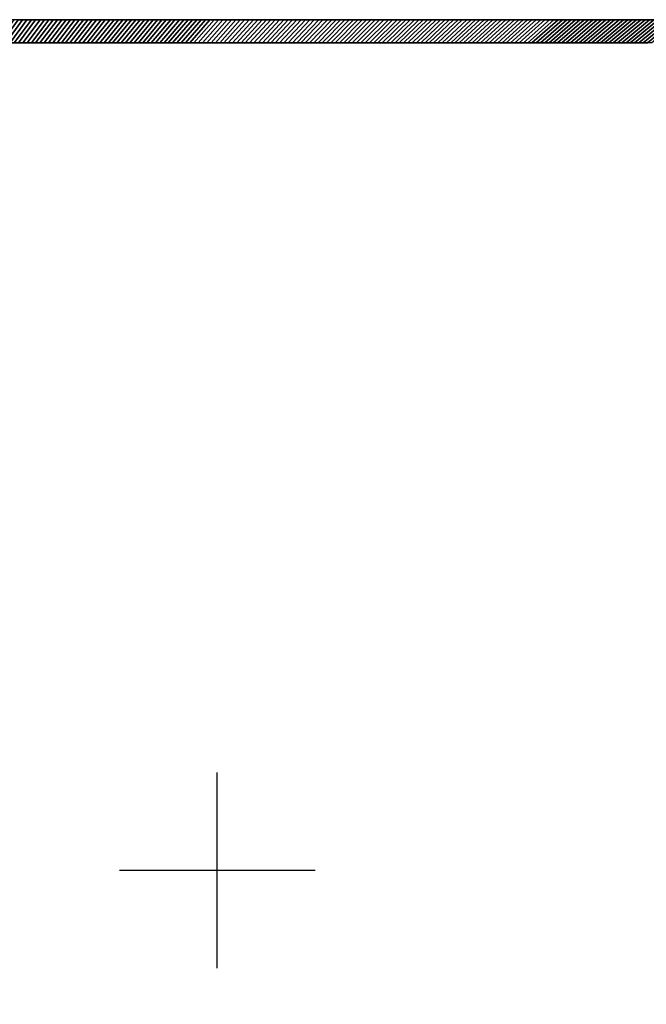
# Model space of a CAD drawing. Extents: x -14.9 to 10.5, y -11.3 to 8.7.
# Tile 12 of 14: x -2 to 4.4, y -1.4 to 8.7. Entities that reach past the tile are written whole.
import ezdxf

# ---------------------------------------------------------------- set-up
doc = ezdxf.new("R2010")
doc.units = 0
doc.header["$MEASUREMENT"] = 0
doc.layers.get('0').update_dxf_attribs({"linetype": 'CONTINUOUS'})

msp = doc.modelspace()

# ---------------------------------------------------------------- linework, layer by layer
for p, q in [((0, -1), (0, 1)), ((-1, 0), (1, 0)), ((0, 0, -1), (0, 0, 1))]:
    msp.add_line(p, q)
at = {"elevation": -14.226}
msp.add_lwpolyline([(10.541, 5.059, 0.164351), (10.541, 5.134), (9.48, 8.613, 0.32213), (9.368, 8.693), (8.779, 8.693), (-14.696, 8.693, 0.376322), (-14.902, 8.459), (-14.902, -11.071), (-14.902, -11.072, 0.376322), (-14.696, -11.307), (8.779, -11.307), (9.368, -11.307, 0.318681), (9.48, -11.224), (10.541, -7.747, 0.154887), (10.542, -7.675, -0.15531)], format="xyb", close=True, dxfattribs=at)

# ---------------------------------------------------------------- meshes
mesh = msp.add_polymesh((2, 9))
for k, corner in enumerate([(-1.722, 8.693, 13.354), (-1.767, 8.693, 13.354), (-1.811, 8.693, 13.354), (-1.856, 8.693, 13.354), (-1.9, 8.693, 13.354), (-1.945, 8.693, 13.354), (-1.989, 8.693, 13.354), (-2.034, 8.693, 13.354), (-2.078, 8.693, 13.354), (-1.899, 8.457, 13.59), (-1.943, 8.457, 13.59), (-1.987, 8.457, 13.59), (-2.031, 8.457, 13.59), (-2.074, 8.457, 13.59), (-2.118, 8.457, 13.59), (-2.162, 8.457, 13.59), (-2.205, 8.457, 13.59), (-2.249, 8.457, 13.59)]):
    mesh.set_mesh_vertex(divmod(k, 9), corner)
mesh = msp.add_polymesh((2, 9))
for k, corner in enumerate([(-2.034, 8.693, -14.226), (-1.989, 8.693, -14.226), (-1.945, 8.693, -14.226), (-1.9, 8.693, -14.226), (-1.856, 8.693, -14.226), (-1.811, 8.693, -14.226), (-1.767, 8.693, -14.226), (-1.722, 8.693, -14.226), (-1.678, 8.693, -14.226), (-2.205, 8.457, -14.462), (-2.162, 8.457, -14.462), (-2.118, 8.457, -14.462), (-2.074, 8.457, -14.462), (-2.031, 8.457, -14.462), (-1.987, 8.457, -14.462), (-1.943, 8.457, -14.462), (-1.899, 8.457, -14.462), (-1.856, 8.457, -14.462)]):
    mesh.set_mesh_vertex(divmod(k, 9), corner)
mesh = msp.add_polymesh((2, 9))
for k, corner in enumerate([(-1.366, 8.693, 13.354), (-1.411, 8.693, 13.354), (-1.455, 8.693, 13.354), (-1.5, 8.693, 13.354), (-1.544, 8.693, 13.354), (-1.589, 8.693, 13.354), (-1.633, 8.693, 13.354), (-1.678, 8.693, 13.354), (-1.722, 8.693, 13.354), (-1.55, 8.457, 13.59), (-1.593, 8.457, 13.59), (-1.637, 8.457, 13.59), (-1.681, 8.457, 13.59), (-1.724, 8.457, 13.59), (-1.768, 8.457, 13.59), (-1.812, 8.457, 13.59), (-1.856, 8.457, 13.59), (-1.899, 8.457, 13.59)]):
    mesh.set_mesh_vertex(divmod(k, 9), corner)
mesh = msp.add_polymesh((2, 9))
for k, corner in enumerate([(-1.678, 8.693, -14.226), (-1.633, 8.693, -14.226), (-1.589, 8.693, -14.226), (-1.544, 8.693, -14.226), (-1.5, 8.693, -14.226), (-1.455, 8.693, -14.226), (-1.411, 8.693, -14.226), (-1.366, 8.693, -14.226), (-1.322, 8.693, -14.226), (-1.856, 8.457, -14.462), (-1.812, 8.457, -14.462), (-1.768, 8.457, -14.462), (-1.724, 8.457, -14.462), (-1.681, 8.457, -14.462), (-1.637, 8.457, -14.462), (-1.593, 8.457, -14.462), (-1.55, 8.457, -14.462), (-1.506, 8.457, -14.462)]):
    mesh.set_mesh_vertex(divmod(k, 9), corner)
mesh = msp.add_polymesh((2, 9))
for k, corner in enumerate([(-1.01, 8.693, 13.354), (-1.055, 8.693, 13.354), (-1.099, 8.693, 13.354), (-1.144, 8.693, 13.354), (-1.188, 8.693, 13.354), (-1.233, 8.693, 13.354), (-1.277, 8.693, 13.354), (-1.322, 8.693, 13.354), (-1.366, 8.693, 13.354), (-1.2, 8.457, 13.59), (-1.243, 8.457, 13.59), (-1.287, 8.457, 13.59), (-1.331, 8.457, 13.59), (-1.375, 8.457, 13.59), (-1.418, 8.457, 13.59), (-1.462, 8.457, 13.59), (-1.506, 8.457, 13.59), (-1.55, 8.457, 13.59)]):
    mesh.set_mesh_vertex(divmod(k, 9), corner)
mesh = msp.add_polymesh((2, 9))
for k, corner in enumerate([(-1.322, 8.693, -14.226), (-1.277, 8.693, -14.226), (-1.233, 8.693, -14.226), (-1.188, 8.693, -14.226), (-1.144, 8.693, -14.226), (-1.099, 8.693, -14.226), (-1.055, 8.693, -14.226), (-1.01, 8.693, -14.226), (-0.966, 8.693, -14.226), (-1.506, 8.457, -14.462), (-1.462, 8.457, -14.462), (-1.418, 8.457, -14.462), (-1.375, 8.457, -14.462), (-1.331, 8.457, -14.462), (-1.287, 8.457, -14.462), (-1.243, 8.457, -14.462), (-1.2, 8.457, -14.462), (-1.156, 8.457, -14.462)]):
    mesh.set_mesh_vertex(divmod(k, 9), corner)
mesh = msp.add_polymesh((2, 9))
for k, corner in enumerate([(-0.654, 8.693, 13.354), (-0.699, 8.693, 13.354), (-0.743, 8.693, 13.354), (-0.788, 8.693, 13.354), (-0.832, 8.693, 13.354), (-0.877, 8.693, 13.354), (-0.921, 8.693, 13.354), (-0.966, 8.693, 13.354), (-1.01, 8.693, 13.354), (-0.85, 8.457, 13.59), (-0.894, 8.457, 13.59), (-0.937, 8.457, 13.59), (-0.981, 8.457, 13.59), (-1.025, 8.457, 13.59), (-1.069, 8.457, 13.59), (-1.112, 8.457, 13.59), (-1.156, 8.457, 13.59), (-1.2, 8.457, 13.59)]):
    mesh.set_mesh_vertex(divmod(k, 9), corner)
mesh = msp.add_polymesh((2, 9))
for k, corner in enumerate([(-0.966, 8.693, -14.226), (-0.921, 8.693, -14.226), (-0.877, 8.693, -14.226), (-0.832, 8.693, -14.226), (-0.788, 8.693, -14.226), (-0.743, 8.693, -14.226), (-0.699, 8.693, -14.226), (-0.654, 8.693, -14.226), (-0.61, 8.693, -14.226), (-1.156, 8.457, -14.462), (-1.112, 8.457, -14.462), (-1.069, 8.457, -14.462), (-1.025, 8.457, -14.462), (-0.981, 8.457, -14.462), (-0.937, 8.457, -14.462), (-0.894, 8.457, -14.462), (-0.85, 8.457, -14.462), (-0.806, 8.457, -14.462)]):
    mesh.set_mesh_vertex(divmod(k, 9), corner)
mesh = msp.add_polymesh((2, 9))
for k, corner in enumerate([(-0.298, 8.693, 13.354), (-0.343, 8.693, 13.354), (-0.387, 8.693, 13.354), (-0.432, 8.693, 13.354), (-0.476, 8.693, 13.354), (-0.521, 8.693, 13.354), (-0.565, 8.693, 13.354), (-0.61, 8.693, 13.354), (-0.654, 8.693, 13.354), (-0.5, 8.457, 13.59), (-0.544, 8.457, 13.59), (-0.588, 8.457, 13.59), (-0.631, 8.457, 13.59), (-0.675, 8.457, 13.59), (-0.719, 8.457, 13.59), (-0.762, 8.457, 13.59), (-0.806, 8.457, 13.59), (-0.85, 8.457, 13.59)]):
    mesh.set_mesh_vertex(divmod(k, 9), corner)
mesh = msp.add_polymesh((2, 9))
for k, corner in enumerate([(-0.61, 8.693, -14.226), (-0.565, 8.693, -14.226), (-0.521, 8.693, -14.226), (-0.476, 8.693, -14.226), (-0.432, 8.693, -14.226), (-0.387, 8.693, -14.226), (-0.343, 8.693, -14.226), (-0.298, 8.693, -14.226), (-0.254, 8.693, -14.226), (-0.806, 8.457, -14.462), (-0.762, 8.457, -14.462), (-0.719, 8.457, -14.462), (-0.675, 8.457, -14.462), (-0.631, 8.457, -14.462), (-0.588, 8.457, -14.462), (-0.544, 8.457, -14.462), (-0.5, 8.457, -14.462), (-0.456, 8.457, -14.462)]):
    mesh.set_mesh_vertex(divmod(k, 9), corner)
mesh = msp.add_polymesh((2, 9))
for k, corner in enumerate([(0.058, 8.693, 13.354), (0.013, 8.693, 13.354), (-0.031, 8.693, 13.354), (-0.076, 8.693, 13.354), (-0.12, 8.693, 13.354), (-0.165, 8.693, 13.354), (-0.209, 8.693, 13.354), (-0.254, 8.693, 13.354), (-0.298, 8.693, 13.354), (-0.15, 8.457, 13.59), (-0.194, 8.457, 13.59), (-0.238, 8.457, 13.59), (-0.281, 8.457, 13.59), (-0.325, 8.457, 13.59), (-0.369, 8.457, 13.59), (-0.413, 8.457, 13.59), (-0.456, 8.457, 13.59), (-0.5, 8.457, 13.59)]):
    mesh.set_mesh_vertex(divmod(k, 9), corner)
mesh = msp.add_polymesh((2, 9))
for k, corner in enumerate([(-0.254, 8.693, -14.226), (-0.209, 8.693, -14.226), (-0.165, 8.693, -14.226), (-0.12, 8.693, -14.226), (-0.076, 8.693, -14.226), (-0.031, 8.693, -14.226), (0.013, 8.693, -14.226), (0.058, 8.693, -14.226), (0.102, 8.693, -14.226), (-0.456, 8.457, -14.462), (-0.413, 8.457, -14.462), (-0.369, 8.457, -14.462), (-0.325, 8.457, -14.462), (-0.281, 8.457, -14.462), (-0.238, 8.457, -14.462), (-0.194, 8.457, -14.462), (-0.15, 8.457, -14.462), (-0.107, 8.457, -14.462)]):
    mesh.set_mesh_vertex(divmod(k, 9), corner)
mesh = msp.add_polymesh((2, 9))
for k, corner in enumerate([(0.414, 8.693, 13.354), (0.369, 8.693, 13.354), (0.325, 8.693, 13.354), (0.28, 8.693, 13.354), (0.236, 8.693, 13.354), (0.191, 8.693, 13.354), (0.147, 8.693, 13.354), (0.102, 8.693, 13.354), (0.058, 8.693, 13.354), (0.2, 8.457, 13.59), (0.156, 8.457, 13.59), (0.112, 8.457, 13.59), (0.068, 8.457, 13.59), (0.025, 8.457, 13.59), (-0.019, 8.457, 13.59), (-0.063, 8.457, 13.59), (-0.107, 8.457, 13.59), (-0.15, 8.457, 13.59)]):
    mesh.set_mesh_vertex(divmod(k, 9), corner)
mesh = msp.add_polymesh((2, 9))
for k, corner in enumerate([(0.102, 8.693, -14.226), (0.147, 8.693, -14.226), (0.191, 8.693, -14.226), (0.236, 8.693, -14.226), (0.28, 8.693, -14.226), (0.325, 8.693, -14.226), (0.369, 8.693, -14.226), (0.414, 8.693, -14.226), (0.458, 8.693, -14.226), (-0.107, 8.457, -14.462), (-0.063, 8.457, -14.462), (-0.019, 8.457, -14.462), (0.025, 8.457, -14.462), (0.068, 8.457, -14.462), (0.112, 8.457, -14.462), (0.156, 8.457, -14.462), (0.2, 8.457, -14.462), (0.243, 8.457, -14.462)]):
    mesh.set_mesh_vertex(divmod(k, 9), corner)
mesh = msp.add_polymesh((2, 9))
for k, corner in enumerate([(0.77, 8.693, 13.354), (0.725, 8.693, 13.354), (0.681, 8.693, 13.354), (0.636, 8.693, 13.354), (0.592, 8.693, 13.354), (0.547, 8.693, 13.354), (0.503, 8.693, 13.354), (0.458, 8.693, 13.354), (0.414, 8.693, 13.354), (0.549, 8.457, 13.59), (0.506, 8.457, 13.59), (0.462, 8.457, 13.59), (0.418, 8.457, 13.59), (0.374, 8.457, 13.59), (0.331, 8.457, 13.59), (0.287, 8.457, 13.59), (0.243, 8.457, 13.59), (0.2, 8.457, 13.59)]):
    mesh.set_mesh_vertex(divmod(k, 9), corner)
mesh = msp.add_polymesh((2, 9))
for k, corner in enumerate([(0.458, 8.693, -14.226), (0.503, 8.693, -14.226), (0.547, 8.693, -14.226), (0.592, 8.693, -14.226), (0.636, 8.693, -14.226), (0.681, 8.693, -14.226), (0.725, 8.693, -14.226), (0.77, 8.693, -14.226), (0.814, 8.693, -14.226), (0.243, 8.457, -14.462), (0.287, 8.457, -14.462), (0.331, 8.457, -14.462), (0.374, 8.457, -14.462), (0.418, 8.457, -14.462), (0.462, 8.457, -14.462), (0.506, 8.457, -14.462), (0.549, 8.457, -14.462), (0.593, 8.457, -14.462)]):
    mesh.set_mesh_vertex(divmod(k, 9), corner)
mesh = msp.add_polymesh((2, 9))
for k, corner in enumerate([(1.126, 8.693, 13.354), (1.081, 8.693, 13.354), (1.037, 8.693, 13.354), (0.992, 8.693, 13.354), (0.948, 8.693, 13.354), (0.903, 8.693, 13.354), (0.859, 8.693, 13.354), (0.814, 8.693, 13.354), (0.77, 8.693, 13.354), (0.899, 8.457, 13.59), (0.855, 8.457, 13.59), (0.812, 8.457, 13.59), (0.768, 8.457, 13.59), (0.724, 8.457, 13.59), (0.681, 8.457, 13.59), (0.637, 8.457, 13.59), (0.593, 8.457, 13.59), (0.549, 8.457, 13.59)]):
    mesh.set_mesh_vertex(divmod(k, 9), corner)
mesh = msp.add_polymesh((2, 9))
for k, corner in enumerate([(0.814, 8.693, -14.226), (0.859, 8.693, -14.226), (0.903, 8.693, -14.226), (0.948, 8.693, -14.226), (0.992, 8.693, -14.226), (1.037, 8.693, -14.226), (1.081, 8.693, -14.226), (1.126, 8.693, -14.226), (1.17, 8.693, -14.226), (0.593, 8.457, -14.462), (0.637, 8.457, -14.462), (0.681, 8.457, -14.462), (0.724, 8.457, -14.462), (0.768, 8.457, -14.462), (0.812, 8.457, -14.462), (0.855, 8.457, -14.462), (0.899, 8.457, -14.462), (0.943, 8.457, -14.462)]):
    mesh.set_mesh_vertex(divmod(k, 9), corner)
mesh = msp.add_polymesh((2, 9))
for k, corner in enumerate([(1.482, 8.693, 13.354), (1.437, 8.693, 13.354), (1.393, 8.693, 13.354), (1.348, 8.693, 13.354), (1.304, 8.693, 13.354), (1.259, 8.693, 13.354), (1.215, 8.693, 13.354), (1.17, 8.693, 13.354), (1.126, 8.693, 13.354), (1.249, 8.457, 13.59), (1.205, 8.457, 13.59), (1.162, 8.457, 13.59), (1.118, 8.457, 13.59), (1.074, 8.457, 13.59), (1.03, 8.457, 13.59), (0.987, 8.457, 13.59), (0.943, 8.457, 13.59), (0.899, 8.457, 13.59)]):
    mesh.set_mesh_vertex(divmod(k, 9), corner)
mesh = msp.add_polymesh((2, 9))
for k, corner in enumerate([(1.17, 8.693, -14.226), (1.215, 8.693, -14.226), (1.259, 8.693, -14.226), (1.304, 8.693, -14.226), (1.348, 8.693, -14.226), (1.393, 8.693, -14.226), (1.437, 8.693, -14.226), (1.482, 8.693, -14.226), (1.526, 8.693, -14.226), (0.943, 8.457, -14.462), (0.987, 8.457, -14.462), (1.03, 8.457, -14.462), (1.074, 8.457, -14.462), (1.118, 8.457, -14.462), (1.162, 8.457, -14.462), (1.205, 8.457, -14.462), (1.249, 8.457, -14.462), (1.293, 8.457, -14.462)]):
    mesh.set_mesh_vertex(divmod(k, 9), corner)
mesh = msp.add_polymesh((2, 9))
for k, corner in enumerate([(1.838, 8.693, 13.354), (1.793, 8.693, 13.354), (1.749, 8.693, 13.354), (1.704, 8.693, 13.354), (1.66, 8.693, 13.354), (1.615, 8.693, 13.354), (1.571, 8.693, 13.354), (1.526, 8.693, 13.354), (1.482, 8.693, 13.354), (1.599, 8.457, 13.59), (1.555, 8.457, 13.59), (1.511, 8.457, 13.59), (1.468, 8.457, 13.59), (1.424, 8.457, 13.59), (1.38, 8.457, 13.59), (1.336, 8.457, 13.59), (1.293, 8.457, 13.59), (1.249, 8.457, 13.59)]):
    mesh.set_mesh_vertex(divmod(k, 9), corner)
mesh = msp.add_polymesh((2, 9))
for k, corner in enumerate([(1.526, 8.693, -14.226), (1.571, 8.693, -14.226), (1.615, 8.693, -14.226), (1.66, 8.693, -14.226), (1.704, 8.693, -14.226), (1.749, 8.693, -14.226), (1.793, 8.693, -14.226), (1.838, 8.693, -14.226), (1.882, 8.693, -14.226), (1.293, 8.457, -14.462), (1.336, 8.457, -14.462), (1.38, 8.457, -14.462), (1.424, 8.457, -14.462), (1.468, 8.457, -14.462), (1.511, 8.457, -14.462), (1.555, 8.457, -14.462), (1.599, 8.457, -14.462), (1.643, 8.457, -14.462)]):
    mesh.set_mesh_vertex(divmod(k, 9), corner)
mesh = msp.add_polymesh((2, 9))
for k, corner in enumerate([(2.194, 8.693, 13.354), (2.149, 8.693, 13.354), (2.105, 8.693, 13.354), (2.06, 8.693, 13.354), (2.016, 8.693, 13.354), (1.971, 8.693, 13.354), (1.927, 8.693, 13.354), (1.882, 8.693, 13.354), (1.838, 8.693, 13.354), (1.949, 8.457, 13.59), (1.905, 8.457, 13.59), (1.861, 8.457, 13.59), (1.817, 8.457, 13.59), (1.774, 8.457, 13.59), (1.73, 8.457, 13.59), (1.686, 8.457, 13.59), (1.643, 8.457, 13.59), (1.599, 8.457, 13.59)]):
    mesh.set_mesh_vertex(divmod(k, 9), corner)
mesh = msp.add_polymesh((2, 9))
for k, corner in enumerate([(1.882, 8.693, -14.226), (1.927, 8.693, -14.226), (1.971, 8.693, -14.226), (2.016, 8.693, -14.226), (2.06, 8.693, -14.226), (2.105, 8.693, -14.226), (2.149, 8.693, -14.226), (2.194, 8.693, -14.226), (2.238, 8.693, -14.226), (1.643, 8.457, -14.462), (1.686, 8.457, -14.462), (1.73, 8.457, -14.462), (1.774, 8.457, -14.462), (1.817, 8.457, -14.462), (1.861, 8.457, -14.462), (1.905, 8.457, -14.462), (1.949, 8.457, -14.462), (1.992, 8.457, -14.462)]):
    mesh.set_mesh_vertex(divmod(k, 9), corner)
mesh = msp.add_polymesh((2, 9))
for k, corner in enumerate([(2.55, 8.693, 13.354), (2.505, 8.693, 13.354), (2.461, 8.693, 13.354), (2.416, 8.693, 13.354), (2.372, 8.693, 13.354), (2.327, 8.693, 13.354), (2.283, 8.693, 13.354), (2.238, 8.693, 13.354), (2.194, 8.693, 13.354), (2.298, 8.457, 13.59), (2.255, 8.457, 13.59), (2.211, 8.457, 13.59), (2.167, 8.457, 13.59), (2.124, 8.457, 13.59), (2.08, 8.457, 13.59), (2.036, 8.457, 13.59), (1.992, 8.457, 13.59), (1.949, 8.457, 13.59)]):
    mesh.set_mesh_vertex(divmod(k, 9), corner)
mesh = msp.add_polymesh((2, 9))
for k, corner in enumerate([(2.238, 8.693, -14.226), (2.283, 8.693, -14.226), (2.327, 8.693, -14.226), (2.372, 8.693, -14.226), (2.416, 8.693, -14.226), (2.461, 8.693, -14.226), (2.505, 8.693, -14.226), (2.55, 8.693, -14.226), (2.594, 8.693, -14.226), (1.992, 8.457, -14.462), (2.036, 8.457, -14.462), (2.08, 8.457, -14.462), (2.124, 8.457, -14.462), (2.167, 8.457, -14.462), (2.211, 8.457, -14.462), (2.255, 8.457, -14.462), (2.298, 8.457, -14.462), (2.342, 8.457, -14.462)]):
    mesh.set_mesh_vertex(divmod(k, 9), corner)
mesh = msp.add_polymesh((2, 9))
for k, corner in enumerate([(2.906, 8.693, 13.354), (2.861, 8.693, 13.354), (2.817, 8.693, 13.354), (2.772, 8.693, 13.354), (2.728, 8.693, 13.354), (2.683, 8.693, 13.354), (2.639, 8.693, 13.354), (2.594, 8.693, 13.354), (2.55, 8.693, 13.354), (2.648, 8.457, 13.59), (2.605, 8.457, 13.59), (2.561, 8.457, 13.59), (2.517, 8.457, 13.59), (2.473, 8.457, 13.59), (2.43, 8.457, 13.59), (2.386, 8.457, 13.59), (2.342, 8.457, 13.59), (2.298, 8.457, 13.59)]):
    mesh.set_mesh_vertex(divmod(k, 9), corner)
mesh = msp.add_polymesh((2, 9))
for k, corner in enumerate([(2.594, 8.693, -14.226), (2.639, 8.693, -14.226), (2.683, 8.693, -14.226), (2.728, 8.693, -14.226), (2.772, 8.693, -14.226), (2.817, 8.693, -14.226), (2.861, 8.693, -14.226), (2.906, 8.693, -14.226), (2.95, 8.693, -14.226), (2.342, 8.457, -14.462), (2.386, 8.457, -14.462), (2.43, 8.457, -14.462), (2.473, 8.457, -14.462), (2.517, 8.457, -14.462), (2.561, 8.457, -14.462), (2.605, 8.457, -14.462), (2.648, 8.457, -14.462), (2.692, 8.457, -14.462)]):
    mesh.set_mesh_vertex(divmod(k, 9), corner)
mesh = msp.add_polymesh((2, 9))
for k, corner in enumerate([(3.261, 8.693, 13.354), (3.217, 8.693, 13.354), (3.172, 8.693, 13.354), (3.128, 8.693, 13.354), (3.084, 8.693, 13.354), (3.039, 8.693, 13.354), (2.995, 8.693, 13.354), (2.95, 8.693, 13.354), (2.906, 8.693, 13.354), (2.998, 8.457, 13.59), (2.954, 8.457, 13.59), (2.911, 8.457, 13.59), (2.867, 8.457, 13.59), (2.823, 8.457, 13.59), (2.779, 8.457, 13.59), (2.736, 8.457, 13.59), (2.692, 8.457, 13.59), (2.648, 8.457, 13.59)]):
    mesh.set_mesh_vertex(divmod(k, 9), corner)
mesh = msp.add_polymesh((2, 9))
for k, corner in enumerate([(2.95, 8.693, -14.226), (2.995, 8.693, -14.226), (3.039, 8.693, -14.226), (3.084, 8.693, -14.226), (3.128, 8.693, -14.226), (3.172, 8.693, -14.226), (3.217, 8.693, -14.226), (3.261, 8.693, -14.226), (3.306, 8.693, -14.226), (2.692, 8.457, -14.462), (2.736, 8.457, -14.462), (2.779, 8.457, -14.462), (2.823, 8.457, -14.462), (2.867, 8.457, -14.462), (2.911, 8.457, -14.462), (2.954, 8.457, -14.462), (2.998, 8.457, -14.462), (3.042, 8.457, -14.462)]):
    mesh.set_mesh_vertex(divmod(k, 9), corner)
mesh = msp.add_polymesh((2, 9))
for k, corner in enumerate([(3.617, 8.693, 13.354), (3.573, 8.693, 13.354), (3.528, 8.693, 13.354), (3.484, 8.693, 13.354), (3.439, 8.693, 13.354), (3.395, 8.693, 13.354), (3.35, 8.693, 13.354), (3.306, 8.693, 13.354), (3.261, 8.693, 13.354), (3.348, 8.457, 13.59), (3.304, 8.457, 13.59), (3.26, 8.457, 13.59), (3.217, 8.457, 13.59), (3.173, 8.457, 13.59), (3.129, 8.457, 13.59), (3.086, 8.457, 13.59), (3.042, 8.457, 13.59), (2.998, 8.457, 13.59)]):
    mesh.set_mesh_vertex(divmod(k, 9), corner)
mesh = msp.add_polymesh((2, 9))
for k, corner in enumerate([(3.306, 8.693, -14.226), (3.35, 8.693, -14.226), (3.395, 8.693, -14.226), (3.439, 8.693, -14.226), (3.484, 8.693, -14.226), (3.528, 8.693, -14.226), (3.573, 8.693, -14.226), (3.617, 8.693, -14.226), (3.662, 8.693, -14.226), (3.042, 8.457, -14.462), (3.086, 8.457, -14.462), (3.129, 8.457, -14.462), (3.173, 8.457, -14.462), (3.217, 8.457, -14.462), (3.26, 8.457, -14.462), (3.304, 8.457, -14.462), (3.348, 8.457, -14.462), (3.392, 8.457, -14.462)]):
    mesh.set_mesh_vertex(divmod(k, 9), corner)
mesh = msp.add_polymesh((2, 9))
for k, corner in enumerate([(3.973, 8.693, 13.354), (3.929, 8.693, 13.354), (3.884, 8.693, 13.354), (3.84, 8.693, 13.354), (3.795, 8.693, 13.354), (3.751, 8.693, 13.354), (3.706, 8.693, 13.354), (3.662, 8.693, 13.354), (3.617, 8.693, 13.354), (3.698, 8.457, 13.59), (3.654, 8.457, 13.59), (3.61, 8.457, 13.59), (3.567, 8.457, 13.59), (3.523, 8.457, 13.59), (3.479, 8.457, 13.59), (3.435, 8.457, 13.59), (3.392, 8.457, 13.59), (3.348, 8.457, 13.59)]):
    mesh.set_mesh_vertex(divmod(k, 9), corner)
mesh = msp.add_polymesh((2, 9))
for k, corner in enumerate([(3.662, 8.693, -14.226), (3.706, 8.693, -14.226), (3.751, 8.693, -14.226), (3.795, 8.693, -14.226), (3.84, 8.693, -14.226), (3.884, 8.693, -14.226), (3.929, 8.693, -14.226), (3.973, 8.693, -14.226), (4.018, 8.693, -14.226), (3.392, 8.457, -14.462), (3.435, 8.457, -14.462), (3.479, 8.457, -14.462), (3.523, 8.457, -14.462), (3.567, 8.457, -14.462), (3.61, 8.457, -14.462), (3.654, 8.457, -14.462), (3.698, 8.457, -14.462), (3.741, 8.457, -14.462)]):
    mesh.set_mesh_vertex(divmod(k, 9), corner)
mesh = msp.add_polymesh((2, 9))
for k, corner in enumerate([(4.329, 8.693, 13.354), (4.285, 8.693, 13.354), (4.24, 8.693, 13.354), (4.196, 8.693, 13.354), (4.151, 8.693, 13.354), (4.107, 8.693, 13.354), (4.062, 8.693, 13.354), (4.018, 8.693, 13.354), (3.973, 8.693, 13.354), (4.048, 8.457, 13.59), (4.004, 8.457, 13.59), (3.96, 8.457, 13.59), (3.916, 8.457, 13.59), (3.873, 8.457, 13.59), (3.829, 8.457, 13.59), (3.785, 8.457, 13.59), (3.741, 8.457, 13.59), (3.698, 8.457, 13.59)]):
    mesh.set_mesh_vertex(divmod(k, 9), corner)
mesh = msp.add_polymesh((2, 9))
for k, corner in enumerate([(4.018, 8.693, -14.226), (4.062, 8.693, -14.226), (4.107, 8.693, -14.226), (4.151, 8.693, -14.226), (4.196, 8.693, -14.226), (4.24, 8.693, -14.226), (4.285, 8.693, -14.226), (4.329, 8.693, -14.226), (4.374, 8.693, -14.226), (3.741, 8.457, -14.462), (3.785, 8.457, -14.462), (3.829, 8.457, -14.462), (3.873, 8.457, -14.462), (3.916, 8.457, -14.462), (3.96, 8.457, -14.462), (4.004, 8.457, -14.462), (4.048, 8.457, -14.462), (4.091, 8.457, -14.462)]):
    mesh.set_mesh_vertex(divmod(k, 9), corner)
mesh = msp.add_polymesh((2, 9))
for k, corner in enumerate([(4.685, 8.693, 13.354), (4.641, 8.693, 13.354), (4.596, 8.693, 13.354), (4.552, 8.693, 13.354), (4.507, 8.693, 13.354), (4.463, 8.693, 13.354), (4.418, 8.693, 13.354), (4.374, 8.693, 13.354), (4.329, 8.693, 13.354), (4.397, 8.457, 13.59), (4.354, 8.457, 13.59), (4.31, 8.457, 13.59), (4.266, 8.457, 13.59), (4.222, 8.457, 13.59), (4.179, 8.457, 13.59), (4.135, 8.457, 13.59), (4.091, 8.457, 13.59), (4.048, 8.457, 13.59)]):
    mesh.set_mesh_vertex(divmod(k, 9), corner)
mesh = msp.add_polymesh((2, 9))
for k, corner in enumerate([(4.374, 8.693, -14.226), (4.418, 8.693, -14.226), (4.463, 8.693, -14.226), (4.507, 8.693, -14.226), (4.552, 8.693, -14.226), (4.596, 8.693, -14.226), (4.641, 8.693, -14.226), (4.685, 8.693, -14.226), (4.73, 8.693, -14.226), (4.091, 8.457, -14.462), (4.135, 8.457, -14.462), (4.179, 8.457, -14.462), (4.222, 8.457, -14.462), (4.266, 8.457, -14.462), (4.31, 8.457, -14.462), (4.354, 8.457, -14.462), (4.397, 8.457, -14.462), (4.441, 8.457, -14.462)]):
    mesh.set_mesh_vertex(divmod(k, 9), corner)

doc.saveas('drawing.dxf')
